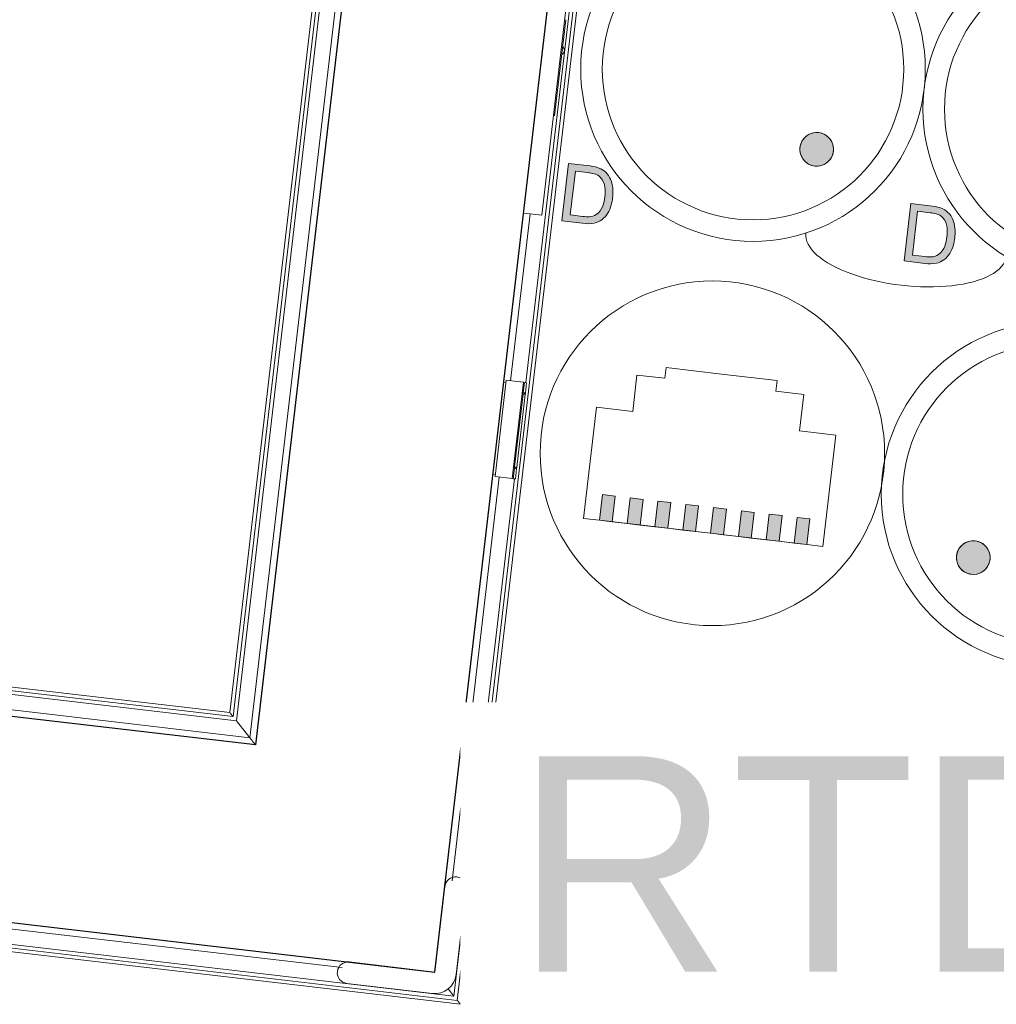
# Model space of a CAD drawing. Header units: millimetres. Extents: x -2845 to 74565, y -36590 to 13748.
# Tile 62 of 75: x 48133 to 48587, y -18316 to -17859. Entities that reach past the tile are written whole.
import ezdxf

# ---------------------------------------------------------------- set-up
doc = ezdxf.new("R2010")
doc.units = ezdxf.units.MM
for name, color, linetype, lineweight in [('A-DETL-GENF', 7, 'Continuous', 18), ('A-FLOR-HRAL', 7, 'Continuous', 18), ('A-WALL', 7, 'Continuous', 25), ('INSTAL ELECTRIQUE', 7, 'Continuous', 18), ('Q-SPCQ', 7, 'Continuous', 18)]:
    doc.layers.add(name, color=color, linetype=linetype, lineweight=lineweight)
doc.styles.add('Arial', font='arial.ttf', dxfattribs={"height": 100})

# ---------------------------------------------------------------- blocks, each defined once
blk = doc.blocks.new('Garde-corps - Garde-corps-505843-2021_015_1111_DCE_1_50_N0 FINI_CFA_DIS')
at = {"layer": 'A-FLOR-HRAL'}
for p, q in [((-4588.66, -15285.53), (-4929.11, -18192.66)), ((-4600.32, -15294.69), (-4938.33, -18180.99)), ((-4598.49, -15293.25), (-4936.88, -18182.82)), ((-4596.56, -15291.74), (-4935.36, -18184.76)), ((-4938.33, -18180.99), (-7517.93, -17878.9)), ((-4936.88, -18182.82), (-7516.46, -17880.73)), ((-4935.36, -18184.76), (-7514.91, -17882.67)), ((-4929.11, -18192.66), (-7508.57, -17890.59)), ((-4935.36, -18184.76), (-4929.11, -18192.66))]:
    blk.add_line(p, q, dxfattribs=at)
for points, knots in [([(-4938.33, -18180.99), (-4938.32, -18181), (-4938.3, -18181.04), (-4938.2, -18181.16), (-4938.07, -18181.33), (-4937.92, -18181.52), (-4937.79, -18181.68), (-4937.67, -18181.84), (-4937.56, -18181.97), (-4937.45, -18182.11), (-4937.34, -18182.24), (-4937.24, -18182.38), (-4937.14, -18182.5), (-4937.01, -18182.66), (-4936.93, -18182.76), (-4936.88, -18182.82)], [0.1, 0.1, 0.1, 0.1, 0.2, 0.3, 0.4, 0.475, 0.55, 0.6, 0.65, 0.7, 0.75, 0.8, 0.85, 0.9, 1, 1, 1, 1]), ([(-4929.11, -18192.66), (-4929.11, -18192.66), (-4929.06, -18192.72), (-4928.91, -18192.91), (-4928.76, -18193.1), (-4928.6, -18193.3), (-4928.46, -18193.49), (-4928.3, -18193.69), (-4928.08, -18193.96), (-4927.84, -18194.26), (-4927.64, -18194.52), (-4927.43, -18194.78), (-4927.05, -18195.27), (-4926.71, -18195.7), (-4926.48, -18195.99)], [0, 0, 0, 0, 0.166667, 0.25, 0.333333, 0.416667, 0.458333, 0.5, 0.583333, 0.666667, 0.708333, 0.75, 0.833333, 1, 1, 1, 1])]:
    blk.add_open_spline(points, degree=3, knots=knots, dxfattribs=at)
blk = doc.blocks.new('Garde-corps - Garde-corps-506028-2021_015_1111_DCE_1_50_N0 FINI_CFA_DIS')
at = {"layer": 'A-FLOR-HRAL'}
for p, q in [((-4832.76, -18314.56), (-4480.64, -15307.77)), ((-4831.32, -18316.4), (-4479.2, -15309.61)), ((-4800.93, -18027.77), (-4765.51, -17725.33)), ((-4808.01, -18026.94), (-4798.94, -17949.47)), ((-4801.57, -18033.22), (-4801.48, -18032.44)), ((-4805.62, -18067.79), (-4805.53, -18067.01)), ((-4835.19, -18259.04), (-4813.24, -18071.63)), ((-4834.29, -18312.63), (-4806.17, -18072.46)), ((-5483.43, -18229.44), (-4886.23, -18299.38)), ((-5477.08, -18237.36), (-4834.29, -18312.63)), ((-5475.52, -18239.29), (-4832.76, -18314.56)), ((-5474.05, -18241.13), (-4831.32, -18316.4)), ((-4834.29, -18312.63), (-4836.97, -18309.24))]:
    blk.add_line(p, q, dxfattribs=at)
blk.add_open_spline([(-4831.32, -18316.39), (-4831.32, -18316.39), (-4831.35, -18316.35), (-4831.45, -18316.23), (-4831.58, -18316.06), (-4831.73, -18315.87), (-4831.86, -18315.71), (-4831.98, -18315.55), (-4832.09, -18315.42), (-4832.2, -18315.28), (-4832.31, -18315.15), (-4832.41, -18315.01), (-4832.51, -18314.89), (-4832.64, -18314.73), (-4832.72, -18314.63), (-4832.76, -18314.56)], degree=3, knots=[0.1, 0.1, 0.1, 0.1, 0.2, 0.3, 0.4, 0.475, 0.55, 0.6, 0.65, 0.7, 0.75, 0.8, 0.85, 0.9, 1, 1, 1, 1], dxfattribs=at)
blk = doc.blocks.new('1010_PROTECTION  D_ANGLE - 1010_PROTECTION  D_ANGLE-534363-2021_015_1111_DCE_1_50_N0 FINI_CFA_DIS')
at = {"layer": 'Q-SPCQ'}
for p, q in [((-10, 40), (-10, 0)), ((0, 0), (0, 40)), ((40, 0), (0, 0)), ((0, -10), (40, -10))]:
    blk.add_line(p, q, dxfattribs=at)
for centre, radius, start, end in [((-5, 40), 5, 360, 180), ((0, 0), 10, 180, 270), ((40, -5), 5, 270, 90)]:
    blk.add_arc(centre, radius, start, end, dxfattribs=at)
blk = doc.blocks.new('B02_ARC_rvt-1-2021_015_1111_DCE_1_50_N0 FINI_CFA_DIS')
at = {"layer": 'A-WALL'}
for p, q in [((-4585.33, -15282.91), (-4926.48, -18195.99)), ((-4832.12, -18207.04), (-4491.04, -15294.53)), ((-4926.48, -18195.99), (-5476.47, -18131.58)), ((-4843.17, -18301.4), (-4832.12, -18207.04)), ((-5486.11, -18226.1), (-4843.17, -18301.4))]:
    blk.add_line(p, q, dxfattribs=at)
at = {"layer": 'A-FLOR-HRAL', "lineweight": 18}
for name in ['Garde-corps - Garde-corps-505843-2021_015_1111_DCE_1_50_N0 FINI_CFA_DIS', 'Garde-corps - Garde-corps-506028-2021_015_1111_DCE_1_50_N0 FINI_CFA_DIS']:
    blk.add_blockref(name, (0, 0), dxfattribs=at)
at = {"layer": 'Q-SPCQ', "lineweight": 18, "rotation": 83.32059087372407}
blk.add_blockref('1010_PROTECTION  D_ANGLE - 1010_PROTECTION  D_ANGLE-534363-2021_015_1111_DCE_1_50_N0 FINI_CFA_DIS', (-4843.17, -18301.4), dxfattribs=at)
blk = doc.blocks.new('603_10POSTES_CLS_PUI_LEGRAND - 6X PC2P_T_45__A_D _ 2X PC2P_T_45__A _ 2X RJ45-6728498-2021_015_1111_DCE_1_50_N0 FINI_CFA_DIS')
at = {"layer": 'A-DETL-GENF'}
h = blk.add_hatch(color=256, dxfattribs=at)
h.paths.add_polyline_path([(-160.35, -30.44), (-158.96, -34.86), (-156.28, -37.71), (-152.57, -39.46), (-147.06, -40.16), (-141.55, -39.46), (-137.84, -37.71), (-135.16, -34.86), (-133.8, -30.64), (-133.64, -23.29), (-133.64, -18), (-160.46, -18), (-160.46, -27.7)])
h.paths.add_polyline_path([(-157.12, -30.34), (-157.31, -26.06), (-157.31, -21.55), (-136.81, -21.55), (-137.25, -31.51), (-138.47, -33.56), (-141.1, -35.51), (-144.84, -36.42), (-149.28, -36.42), (-153.02, -35.51), (-155.65, -33.56), (-156.87, -31.51)])
blk.add_hatch(color=256, dxfattribs=at).paths.add_polyline_path([(-121.55, -131.71), (-121.28, -133.73), (-119.26, -137.24), (-115.75, -139.26), (-113.73, -139.53), (-109.82, -138.48), (-106.95, -135.62), (-105.9, -131.71), (-106.95, -127.79), (-108.2, -126.17), (-111.7, -124.15), (-115.75, -124.15), (-119.26, -126.17), (-121.28, -129.68)])
h = blk.add_hatch(color=256, dxfattribs=at)
h.paths.add_polyline_path([(-160.35, -190.44), (-158.96, -194.86), (-156.28, -197.71), (-152.57, -199.46), (-147.06, -200.16), (-141.55, -199.46), (-137.84, -197.71), (-135.16, -194.86), (-133.8, -190.64), (-133.64, -188.11), (-133.64, -178), (-160.46, -178), (-160.46, -187.7)])
h.paths.add_polyline_path([(-157.12, -190.34), (-157.31, -187.52), (-157.31, -181.55), (-136.81, -181.55), (-137.25, -191.51), (-138.47, -193.56), (-141.1, -195.51), (-144.84, -196.42), (-149.28, -196.42), (-153.02, -195.51), (-155.65, -193.56), (-156.87, -191.51)])
for p, q in [((-160.46, -18), (-160.46, -27.7)), ((-133.64, -18), (-160.46, -18)), ((-133.64, -28.11), (-133.64, -18)), ((-157.31, -21.55), (-136.81, -21.55)), ((-157.31, -27.52), (-157.31, -21.55)), ((-136.81, -21.55), (-136.81, -27.52)), ((-160.46, -178), (-160.46, -187.7)), ((-133.64, -178), (-160.46, -178)), ((-133.64, -188.11), (-133.64, -178)), ((-157.31, -181.55), (-136.81, -181.55)), ((-157.31, -187.52), (-157.31, -181.55)), ((-136.81, -181.55), (-136.81, -187.52))]:
    blk.add_line(p, q, dxfattribs=at)
for centre, radius in [((-80.15, -98), 80), ((-80.15, -98), 70), ((-113.73, -131.71), 7.82), ((-80.15, -258), 80), ((-80.15, -258), 70)]:
    blk.add_circle(centre, radius, dxfattribs=at)
for centre, radius, start, end in [((-144.51, -28.41), 15.97, 177.4592, 197.1327), ((-137.74, -27.65), 19.57, 179.6178, 187.8976), ((-151.57, -29.75), 5.59, 186.1115, 223.0163), ((-142.55, -29.75), 5.59, 316.9837, 353.8885), ((-156.38, -27.65), 19.57, 352.1024, 0.3822), ((-149.61, -28.41), 15.97, 342.8673, 1.0534), ((-151.69, -30.42), 8.52, 198.4433, 224.3999), ((-150.42, -29.6), 10, 222.6618, 245.6502), ((-149.5, -28.01), 8.29, 222.0369, 256.255), ((-147.44, -18.37), 18.14, 257.167, 271.19), ((-146.68, -18.37), 18.14, 268.81, 282.833), ((-144.62, -28.01), 8.29, 283.745, 317.9631), ((-143.7, -29.6), 10, 294.3498, 317.3382), ((-142.43, -30.42), 8.52, 315.6001, 341.5567), ((-147.95, -24.22), 15.93, 245.5281, 260.6869), ((-147.36, -18.47), 21.69, 261.601, 270.7795), ((-146.76, -18.47), 21.69, 269.2205, 278.399), ((-146.17, -24.22), 15.93, 279.3131, 294.4719), ((-113.73, -131.71), 7.82, 45, 225), ((-113.73, -131.71), 7.82, 225, 45), ((-144.51, -188.41), 15.97, 177.4592, 197.1327), ((-137.74, -187.65), 19.57, 179.6178, 187.8976), ((-151.57, -189.75), 5.59, 186.1115, 223.0163), ((-142.55, -189.75), 5.59, 316.9837, 353.8885), ((-156.38, -187.65), 19.57, 352.1024, 0.3822), ((-149.61, -188.41), 15.97, 342.8673, 1.0534), ((-151.69, -190.42), 8.52, 198.4433, 224.3999), ((-150.42, -189.6), 10, 222.6618, 245.6502), ((-149.5, -188.01), 8.29, 222.0369, 256.255), ((-147.44, -178.37), 18.14, 257.167, 271.19), ((-146.68, -178.37), 18.14, 268.81, 282.833), ((-144.62, -188.01), 8.29, 283.745, 317.9631), ((-143.7, -189.6), 10, 294.3498, 317.3382), ((-142.43, -190.42), 8.52, 315.6001, 341.5567), ((-147.95, -184.22), 15.93, 245.5281, 260.6869), ((-147.36, -178.47), 21.69, 261.601, 270.7795), ((-146.76, -178.47), 21.69, 269.2205, 278.399), ((-146.17, -184.22), 15.93, 279.3131, 294.4719)]:
    blk.add_arc(centre, radius, start, end, dxfattribs=at)
at = {"layer": 'INSTAL ELECTRIQUE'}
blk.add_ellipse((-153.08, -178.01), major_axis=(0, 46.77), ratio=0.400501, start_param=0, end_param=3.141593, dxfattribs=at)
blk = doc.blocks.new('Legrand_Mosaic_plaque_2x10_mod_blanc_078828L - Legrand_Mosaic_plaque_2x10_mod_blanc_078828L-4777335-2021_015_1111_DCE_1_50_N0 FINI_CFA_DIS')
at = {"layer": 'INSTAL ELECTRIQUE'}
for p, q in [((-4793.47, -17950.11), (-4756.49, -17634.27)), ((-4756.49, -17634.27), (-4764.93, -17633.28)), ((-4801.92, -17949.12), (-4793.47, -17950.11))]:
    blk.add_line(p, q, dxfattribs=at)
blk = doc.blocks.new('Legrand_Mosaic_prise_2P_T_FB_surface_à_détrompage_2_mod_rouge_077170L - Legrand_Mosaic_prise_2P_T_FB_surface_à_détrompage_2_mod_rouge_077170L-921805-2021_015_1111_DCE_1_50_N0 FINI_CFA_DIS')
at = {"layer": 'INSTAL ELECTRIQUE'}
blk.add_line((-4782.34, -17859.29), (-4787.57, -17903.98), dxfattribs=at)
at = {"layer": 'INSTAL ELECTRIQUE', "flags": 128}
for points in [[(-4783.73, -17871.91), (-4783.67, -17871.97), (-4783.61, -17872.03), (-4783.55, -17872.09), (-4783.5, -17872.15), (-4783.45, -17872.22), (-4783.4, -17872.29), (-4783.35, -17872.36), (-4783.31, -17872.43), (-4783.26, -17872.5), (-4783.23, -17872.58), (-4783.19, -17872.65), (-4783.16, -17872.73), (-4783.13, -17872.81), (-4783.1, -17872.89), (-4783.08, -17872.97), (-4783.06, -17873.05), (-4783.04, -17873.13), (-4783.03, -17873.22), (-4783.02, -17873.3), (-4783.02, -17873.38), (-4783.01, -17873.47), (-4783.01, -17873.55), (-4783.02, -17873.64), (-4783.02, -17873.72), (-4783.03, -17873.74)], [(-4783.03, -17873.74), (-4783.04, -17873.83), (-4783.05, -17873.91), (-4783.07, -17873.99), (-4783.09, -17874.07), (-4783.12, -17874.15), (-4783.14, -17874.23), (-4783.18, -17874.31), (-4783.21, -17874.39), (-4783.25, -17874.46), (-4783.29, -17874.54), (-4783.33, -17874.61), (-4783.38, -17874.68), (-4783.42, -17874.75), (-4783.48, -17874.81), (-4783.53, -17874.88), (-4783.59, -17874.94), (-4783.64, -17875), (-4783.71, -17875.06), (-4783.77, -17875.11), (-4783.83, -17875.16), (-4783.9, -17875.21), (-4783.97, -17875.26), (-4784.04, -17875.31), (-4784.12, -17875.35)]]:
    blk.add_lwpolyline(points, dxfattribs=at)
blk = doc.blocks.new('603_2POSTES_VERTICAUX_CLS_PUI_LEGRAND - PC 2P_T 230V _ RJ45_FTP CAT-6-6648994-2021_015_1111_DCE_1_50_N0 FINI_CFA_DIS')
at = {"layer": 'A-DETL-GENF'}
h = blk.add_hatch(color=256, dxfattribs=at)
h.paths.add_polyline_path([(38.67, 292.79), (37.21, 296.33), (34.97, 297.62), (32.38, 297.62), (29.34, 295.29), (28.84, 291.5), (30.14, 289.26), (32.38, 287.96), (36.17, 288.46), (37.21, 289.26)])
h.paths.add_polyline_path([(41.84, 225.98), (40.79, 229.9), (39.55, 231.52), (36.04, 233.54), (31.99, 233.54), (28.48, 231.52), (26.46, 228.01), (26.19, 225.98), (27.24, 222.07), (30.1, 219.21), (31.99, 218.43), (36.04, 218.43), (39.55, 220.45), (41.57, 223.96)])
h.paths.add_polyline_path([(-25.31, 293.14), (-26.36, 297.05), (-29.22, 299.91), (-31.11, 300.69), (-35.16, 300.69), (-38.67, 298.67), (-40.69, 295.16), (-40.96, 293.14), (-39.91, 289.22), (-37.05, 286.36), (-35.16, 285.58), (-31.11, 285.58), (-27.6, 287.6), (-25.58, 291.11)])
for points in [[(37, 148.5), (25, 148.5), (25, 142.5), (37, 142.5)], [(37, 135.5), (25, 135.5), (25, 129.5), (37, 129.5)], [(37, 122.5), (25, 122.5), (25, 116.5), (37, 116.5)], [(37, 109.5), (25, 109.5), (25, 103.5), (37, 103.5)], [(37, 96.5), (25, 96.5), (25, 90.5), (37, 90.5)], [(37, 83.5), (25, 83.5), (25, 77.5), (37, 77.5)], [(37, 70.5), (25, 70.5), (25, 64.5), (37, 64.5)], [(37, 57.5), (25, 57.5), (25, 51.5), (37, 51.5)]]:
    blk.add_hatch(color=256, dxfattribs=at).paths.add_polyline_path(points)
for p, q in [((37, 156), (-15, 156)), ((-15, 156), (-15, 139)), ((37, 153.5), (37, 156)), ((37, 148.5), (37, 153.5)), ((25, 142.5), (25, 148.5)), ((25, 148.5), (37, 148.5)), ((37, 148.5), (25, 148.5)), ((25, 148.5), (25, 142.5)), ((37, 148.5), (37, 142.5)), ((37, 148.5), (37, 51.5)), ((37, 142.5), (25, 142.5)), ((37, 142.5), (25, 142.5)), ((37, 135.5), (37, 142.5)), ((-15, 139), (-32, 139)), ((-32, 139), (-32, 126)), ((25, 129.5), (25, 135.5)), ((25, 135.5), (37, 135.5)), ((37, 135.5), (25, 135.5)), ((25, 135.5), (25, 129.5)), ((37, 135.5), (37, 129.5)), ((37, 129.5), (25, 129.5)), ((37, 129.5), (25, 129.5)), ((37, 122.5), (37, 129.5)), ((-32, 126), (-37, 126)), ((-37, 126), (-37, 100)), ((25, 116.5), (25, 122.5)), ((25, 122.5), (37, 122.5)), ((37, 122.5), (25, 122.5)), ((25, 122.5), (25, 116.5)), ((37, 122.5), (37, 116.5)), ((37, 116.5), (25, 116.5)), ((37, 116.5), (25, 116.5)), ((37, 109.5), (37, 116.5)), ((25, 103.5), (25, 109.5)), ((25, 109.5), (37, 109.5)), ((37, 109.5), (25, 109.5)), ((25, 109.5), (25, 103.5)), ((37, 109.5), (37, 103.5)), ((37, 103.5), (25, 103.5)), ((37, 103.5), (25, 103.5)), ((37, 96.5), (37, 103.5)), ((-37, 74), (-37, 100)), ((25, 90.5), (25, 96.5)), ((25, 96.5), (37, 96.5)), ((37, 96.5), (25, 96.5)), ((25, 90.5), (25, 96.5)), ((37, 96.5), (37, 90.5)), ((37, 90.5), (25, 90.5)), ((37, 90.5), (25, 90.5)), ((37, 83.5), (37, 90.5)), ((25, 77.5), (25, 83.5)), ((25, 83.5), (37, 83.5)), ((37, 83.5), (25, 83.5)), ((25, 77.5), (25, 83.5)), ((37, 83.5), (37, 77.5)), ((-32, 74), (-37, 74)), ((-32, 61), (-32, 74)), ((37, 77.5), (25, 77.5)), ((37, 77.5), (25, 77.5)), ((37, 70.5), (37, 77.5)), ((25, 64.5), (25, 70.5)), ((25, 70.5), (37, 70.5)), ((37, 70.5), (25, 70.5)), ((25, 64.5), (25, 70.5)), ((37, 70.5), (37, 64.5)), ((37, 64.5), (25, 64.5)), ((37, 64.5), (25, 64.5)), ((37, 57.5), (37, 64.5)), ((-15, 61), (-32, 61)), ((-15, 44), (-15, 61)), ((25, 51.5), (25, 57.5)), ((25, 57.5), (37, 57.5)), ((37, 57.5), (25, 57.5)), ((25, 51.5), (25, 57.5)), ((37, 57.5), (37, 51.5)), ((37, 51.5), (25, 51.5)), ((37, 51.5), (25, 51.5)), ((37, 51.5), (37, 44)), ((37, 44), (-15, 44))]:
    blk.add_line(p, q, dxfattribs=at)
for centre, radius in [((0.44, 259.56), 80), ((0.44, 259.56), 70), ((-33.14, 293.14), 7.82), ((33.67, 292.79), 5), ((34.02, 225.98), 7.82), ((0, 100), 80)]:
    blk.add_circle(centre, radius, dxfattribs=at)
for centre, radius, start, end in [((-33.14, 293.14), 7.82, 90, 270), ((-33.14, 293.14), 7.82, 270, 90), ((33.67, 292.79), 5, 90, 270), ((33.67, 292.79), 5, 270, 90), ((34.02, 225.98), 7.82, 90, 270), ((34.02, 225.98), 7.82, 270, 90)]:
    blk.add_arc(centre, radius, start, end, dxfattribs=at)
blk = doc.blocks.new('Legrand_Mosaic_prise_RJ45_cat_6_FTP_2_mod_blanc_076565 - Legrand_Mosaic_prise_RJ45_cat_6_FTP_2_mod_blanc_076565-5769171-2021_015_1111_DCE_1_50_N0 FINI_CFA_DIS')
at = {"layer": 'INSTAL ELECTRIQUE'}
for p, q in [((-4815.23, -18071.4), (-4810, -18026.71)), ((-4810.11, -18027.7), (-4811.11, -18027.58)), ((-4810, -18026.71), (-4802.05, -18027.64)), ((-4802.05, -18027.64), (-4807.28, -18072.33)), ((-4802.1, -18032.36), (-4801.55, -18027.69)), ((-4800.56, -18027.81), (-4801.55, -18027.69)), ((-4800.56, -18027.81), (-4801.11, -18032.48)), ((-4802.1, -18032.36), (-4802.19, -18033.15)), ((-4802.19, -18033.15), (-4802.1, -18032.36)), ((-4802.1, -18032.36), (-4801.11, -18032.48)), ((-4801.11, -18032.48), (-4801.2, -18033.26)), ((-4801.2, -18033.26), (-4801.11, -18032.48)), ((-4806.15, -18066.94), (-4802.19, -18033.15)), ((-4801.2, -18033.26), (-4805.16, -18067.05)), ((-4801.2, -18033.26), (-4802.19, -18033.15)), ((-4806.79, -18072.39), (-4806.24, -18067.72)), ((-4806.15, -18066.94), (-4806.24, -18067.72)), ((-4806.24, -18067.72), (-4806.15, -18066.94)), ((-4805.25, -18067.84), (-4806.24, -18067.72)), ((-4805.16, -18067.05), (-4806.15, -18066.94)), ((-4805.25, -18067.84), (-4805.79, -18072.51)), ((-4805.16, -18067.05), (-4805.25, -18067.84)), ((-4805.25, -18067.84), (-4805.16, -18067.05)), ((-4815.11, -18070.41), (-4816.11, -18070.29)), ((-4807.28, -18072.33), (-4815.23, -18071.4)), ((-4805.79, -18072.51), (-4806.79, -18072.39))]:
    blk.add_line(p, q, dxfattribs=at)
blk = doc.blocks.new('Legrand_Mosaic_link_prise_2P_T_FB_surface_2_mod_blanc_077145L - Legrand_Mosaic_link_prise_2P_T_FB_surface_2_mod_blanc_077145L-5787769-2021_015_1111_DCE_1_50_N0 FINI_CFA_DIS')
at = {"layer": 'INSTAL ELECTRIQUE', "flags": 128}
for points in [[(-4805.41, -18058.01), (-4805.42, -18058.1), (-4805.43, -18058.18), (-4805.45, -18058.26), (-4805.47, -18058.34), (-4805.5, -18058.42), (-4805.52, -18058.5), (-4805.56, -18058.58), (-4805.59, -18058.66), (-4805.63, -18058.73)], [(-4805.44, -18057.32), (-4805.42, -18057.41), (-4805.41, -18057.49), (-4805.4, -18057.57), (-4805.4, -18057.66), (-4805.39, -18057.74), (-4805.39, -18057.82), (-4805.4, -18057.91), (-4805.4, -18057.99), (-4805.41, -18058.01)]]:
    blk.add_lwpolyline(points, dxfattribs=at)
blk = doc.blocks.new('Legrand_Mosaic_prise_2P_T_FB_surface_à_détrompage_2_mod_rouge_077170L - Legrand_Mosaic_prise_2P_T_FB_surface_à_détrompage_2_mod_rouge_077170L-V30-2021_015_1111_DCE_1_50_N0 FINI_CFA_DIS')
at = {"layer": 'INSTAL ELECTRIQUE', "flags": 128}
for points in [[(-4783.4, -17872.29), (-4783.35, -17872.36), (-4783.31, -17872.43), (-4783.26, -17872.5), (-4783.23, -17872.58), (-4783.19, -17872.65), (-4783.16, -17872.73), (-4783.13, -17872.81), (-4783.1, -17872.89), (-4783.08, -17872.97), (-4783.06, -17873.05), (-4783.04, -17873.13), (-4783.03, -17873.22), (-4783.02, -17873.3), (-4783.02, -17873.38), (-4783.01, -17873.47), (-4783.01, -17873.55), (-4783.02, -17873.64), (-4783.02, -17873.72), (-4783.03, -17873.74)], [(-4783.03, -17873.74), (-4783.04, -17873.83), (-4783.05, -17873.91), (-4783.07, -17873.99), (-4783.09, -17874.07), (-4783.12, -17874.15), (-4783.14, -17874.23), (-4783.18, -17874.31), (-4783.21, -17874.39), (-4783.25, -17874.46), (-4783.29, -17874.54), (-4783.33, -17874.61), (-4783.38, -17874.68), (-4783.42, -17874.75), (-4783.48, -17874.81), (-4783.53, -17874.88), (-4783.59, -17874.94), (-4783.64, -17875), (-4783.71, -17875.06), (-4783.77, -17875.11)]]:
    blk.add_lwpolyline(points, dxfattribs=at)
blk = doc.blocks.new('B02_ELE_rvt-1-2021_015_1111_DCE_1_50_N0 FINI_CFA_DIS')
at = {"layer": 'INSTAL ELECTRIQUE', "lineweight": 18}
for name, p, rotation in [('603_10POSTES_CLS_PUI_LEGRAND - 6X PC2P_T_45__A_D _ 2X PC2P_T_45__A _ 2X RJ45-6728498-2021_015_1111_DCE_1_50_N0 FINI_CFA_DIS', (-4783.42, -17791.2), 83.32058927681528), ('603_2POSTES_VERTICAUX_CLS_PUI_LEGRAND - PC 2P_T 230V _ RJ45_FTP CAT-6-6648994-2021_015_1111_DCE_1_50_N0 FINI_CFA_DIS', (-4813.61, -18048.94), 263.320589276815)]:
    blk.add_blockref(name, p, dxfattribs=dict(at, rotation=rotation))
for name in ['Legrand_Mosaic_plaque_2x10_mod_blanc_078828L - Legrand_Mosaic_plaque_2x10_mod_blanc_078828L-4777335-2021_015_1111_DCE_1_50_N0 FINI_CFA_DIS', 'Legrand_Mosaic_prise_2P_T_FB_surface_à_détrompage_2_mod_rouge_077170L - Legrand_Mosaic_prise_2P_T_FB_surface_à_détrompage_2_mod_rouge_077170L-921805-2021_015_1111_DCE_1_50_N0 FINI_CFA_DIS', 'Legrand_Mosaic_prise_2P_T_FB_surface_à_détrompage_2_mod_rouge_077170L - Legrand_Mosaic_prise_2P_T_FB_surface_à_détrompage_2_mod_rouge_077170L-V30-2021_015_1111_DCE_1_50_N0 FINI_CFA_DIS', 'Legrand_Mosaic_prise_RJ45_cat_6_FTP_2_mod_blanc_076565 - Legrand_Mosaic_prise_RJ45_cat_6_FTP_2_mod_blanc_076565-5769171-2021_015_1111_DCE_1_50_N0 FINI_CFA_DIS', 'Legrand_Mosaic_link_prise_2P_T_FB_surface_2_mod_blanc_077145L - Legrand_Mosaic_link_prise_2P_T_FB_surface_2_mod_blanc_077145L-5787769-2021_015_1111_DCE_1_50_N0 FINI_CFA_DIS']:
    blk.add_blockref(name, (0, 0), dxfattribs=at)
at = {"layer": 'INSTAL ELECTRIQUE', "lineweight": 9, "insert": (-4806.33, -18201.23), "char_height": 100, "width": 869.8309, "attachment_point": 1, "style": 'Arial', "bg_fill": 3, "box_fill_scale": 1.25, "bg_fill_color": 256, "bg_fill_true_color": 13158600, "bg_fill_transparency": 0}
blk.add_mtext('RTD-1-A13', dxfattribs=at)

msp = doc.modelspace()

# ---------------------------------------------------------------- block references
at = {"lineweight": 5}
msp.add_blockref('B02_ARC_rvt-1-2021_015_1111_DCE_1_50_N0 FINI_CFA_DIS', (53169.33, 0), dxfattribs=at)

# ---------------------------------------------------------------- next in the draw order: block references
msp.add_blockref('B02_ELE_rvt-1-2021_015_1111_DCE_1_50_N0 FINI_CFA_DIS', (53169.33, 0), dxfattribs=at)

doc.saveas('drawing.dxf')
